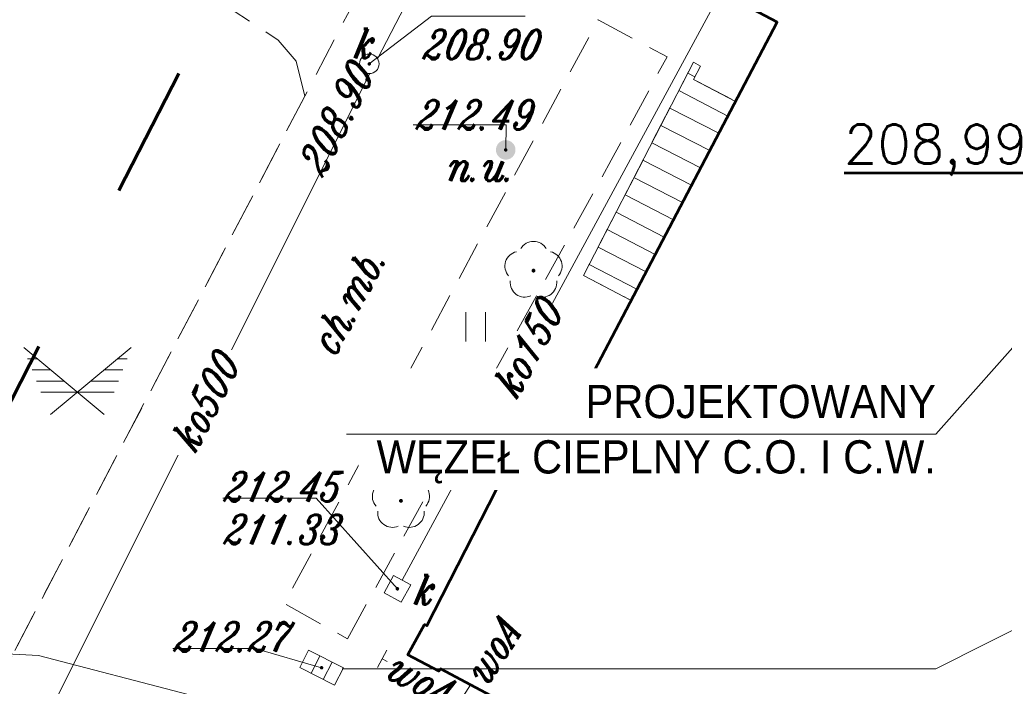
# Model space of a CAD drawing. Header units: millimetres. Extents: x -368 to -158, y 9368 to 9578.
# Tile 25 of 48: x -337 to -312, y 9540 to 9557. Entities that reach past the tile are written whole.
import ezdxf
from ezdxf.enums import TextEntityAlignment as Align

# ---------------------------------------------------------------- set-up
doc = ezdxf.new("R2010")
doc.units = ezdxf.units.MM
for name, pattern in [('Rakowicka 531_1 wstępna wersja$0$DGN Style 5', [7.845798, 3.362485, -4.483313]), ('Rakowicka 531_1 wstępna wersja$0$KTCR02-500', [1.5, 1, -0.5]), ('Rakowicka 531_1 wstępna wersja$0$PRZER2-1', [1.5, 1, -0.5]), ('Rakowicka 531_1 wstępna wersja$0$PTTU04-500', [1.5, 1, -0.5])]:
    doc.linetypes.add(name, pattern=pattern)
for name, color, linetype, lineweight in [('-- CO_opis', 11, 'Continuous', 0), ('Rakowicka 531_1 wstępna wersja$0$EGBB01', 250, 'Continuous', 0), ('Rakowicka 531_1 wstępna wersja$0$GESSCH', 250, 'Continuous', 13), ('Rakowicka 531_1 wstępna wersja$0$KTCR02', 250, 'Continuous', 0), ('Rakowicka 531_1 wstępna wersja$0$OBOP02_01', 250, 'Continuous', 0), ('Rakowicka 531_1 wstępna wersja$0$PTTU04', 250, 'Continuous', 0), ('Rakowicka 531_1 wstępna wersja$0$SUPK_01', 250, 'Continuous', 0), ('Rakowicka 531_1 wstępna wersja$0$SUPW_01', 250, 'Continuous', 0), ('Rakowicka 531_1 wstępna wersja$0$SUUS05', 250, 'Continuous', 0), ('Rakowicka 531_1 wstępna wersja$0$SUUS15_05_K', 250, 'Continuous', 0), ('Rakowicka 531_1 wstępna wersja$0$SUUS15_5a_K', 250, 'Continuous', 0), ('Rakowicka 531_1 wstępna wersja$0$SUUS30_01', 250, 'Continuous', 0), ('Rakowicka 531_1 wstępna wersja$0$SUXX_01_W', 250, 'Continuous', 0)]:
    doc.layers.add(name, color=color, linetype=linetype, lineweight=lineweight)
doc.layers.add('-- RAMKA', color=11, linetype='Continuous')
doc.layers.add('Rakowicka 531_1 wstępna wersja$0$-- pomoc', color=6, linetype='Continuous', lineweight=0, plot=False)
for name, color, linetype, lineweight, true_color in [('Rakowicka 531_1 wstępna wersja$0$GEPPGD', 7, 'Continuous', 13, 0x008000), ('Rakowicka 531_1 wstępna wersja$0$GSSCWO', 7, 'Continuous', 13, 0x0a0909), ('Rakowicka 531_1 wstępna wersja$0$GUPKSH', 7, 'Continuous', 0, 0x803300), ('Rakowicka 531_1 wstępna wersja$0$GUPKUX_O', 7, 'Continuous', 0, 0x0a0909)]:
    doc.layers.add(name, color=color, linetype=linetype, lineweight=lineweight, true_color=true_color)
doc.styles.add('INSTADT', font='arial.ttf', dxfattribs={"width": 0.9})
doc.styles.add('Rakowicka 531_1 wstępna wersja$0$Standard', font='txt.shx')
doc.styles.add('Rakowicka 531_1 wstępna wersja$0$Style-ITALIC_1250 I 0.20944', font='ITALIC_1250.shx', dxfattribs={"oblique": 12})

# ---------------------------------------------------------------- blocks, each defined once
blk = doc.blocks.new('Rakowicka 531_1 wstępna wersja$0$GUPKSH1')
at = {"layer": 'Rakowicka 531_1 wstępna wersja$0$GUPKSH', "linetype": 'Continuous', "lineweight": 13}
blk.add_hatch(color=36, dxfattribs=at).paths.add_polyline_path([(0, -0.45), (-0.11647, -0.43467), (-0.225, -0.38971), (-0.3182, -0.3182), (-0.38971, -0.225), (-0.43467, -0.11647), (-0.45, 0), (-0.43467, 0.11647), (-0.38971, 0.225), (-0.3182, 0.3182), (-0.225, 0.38971), (-0.11647, 0.43467), (0, 0.45), (0.11647, 0.43467), (0.225, 0.38971), (0.3182, 0.3182), (0.38971, 0.225), (0.43467, 0.11647), (0.45, 0), (0.43467, -0.11647), (0.38971, -0.225), (0.3182, -0.3182), (0.225, -0.38971), (0.11647, -0.43467)])
blk = doc.blocks.new('Rakowicka 531_1 wstępna wersja$0$OBOP02_01')
at = {"layer": 'Rakowicka 531_1 wstępna wersja$0$OBOP02_01', "linetype": 'Continuous', "lineweight": 13}
h = blk.add_hatch(color=96, dxfattribs=at)
edge = h.paths.add_edge_path()
edge.add_arc((0, 0), 0.05, 0, 360)
at = {"layer": 'Rakowicka 531_1 wstępna wersja$0$OBOP02_01', "color": 96, "linetype": 'Continuous', "lineweight": 13}
for centre, start, end in [((0, 0.375), 30.1471, 149.8529), ((-0.357, 0.116), 102.1471, 221.8529), ((0.357, 0.116), 318.1471, 77.8529), ((-0.22, -0.303), 174.1472, 293.8529), ((0.22, -0.303), 246.1471, 5.8529)]:
    blk.add_arc(centre, 0.375, start, end, dxfattribs=at)
blk = doc.blocks.new('Rakowicka 531_1 wstępna wersja$0$SUXX_01')
at = {"layer": 'Rakowicka 531_1 wstępna wersja$0$SUXX_01_W', "color": 5, "linetype": 'Continuous', "lineweight": 13}
blk.add_line((0, -0.25), (0, 0.25), dxfattribs=at)
blk = doc.blocks.new('Rakowicka 531_1 wstępna wersja$0$GSSCWO1')
at = {"color": 0, "flags": 128}
for points in [[(6.875, -5.72688), (-13.75, 11.46063)], [(-6.875, -5.72687), (13.75, 11.46062)], [(-12.73634, 8.56006), (-10.26932, 8.56006)], [(12.73634, 8.56006), (10.26932, 8.56006)], [(-11.58896, 5.70685), (-6.84547, 5.70685)], [(11.58896, 5.70685), (6.84547, 5.70685)], [(-10.48749, 2.85364), (-3.42162, 2.85364)], [(10.48749, 2.85364), (3.42162, 2.85364)], [(-0.00275, 0), (-9.37691, 0)], [(0.00275, 0), (9.37691, 0)]]:
    blk.add_lwpolyline(points, dxfattribs=at)
blk = doc.blocks.new('Rakowicka 531_1 wstępna wersja$0$SUUS30_01')
at = {"layer": 'Rakowicka 531_1 wstępna wersja$0$SUUS30_01', "linetype": 'Continuous', "lineweight": 13}
h = blk.add_hatch(color=250, dxfattribs=at)
edge = h.paths.add_edge_path()
edge.add_arc((0, 0), 0.25, 0, 360)
blk = doc.blocks.new('Rakowicka 531_1 wstępna wersja$0$PTTU04_01')
at = {"layer": 'Rakowicka 531_1 wstępna wersja$0$PTTU04', "color": 250, "linetype": 'Continuous', "lineweight": 13}
for p, q in [((-0.25, -0.375), (-0.25, 0.375)), ((0.25, -0.375), (0.25, 0.375))]:
    blk.add_line(p, q, dxfattribs=at)
blk = doc.blocks.new('Rakowicka 531_1 wstępna wersja$0$SUUS15_05_K')
at = {"layer": 'Rakowicka 531_1 wstępna wersja$0$SUUS15_05_K', "color": 36, "linetype": 'Continuous', "lineweight": 13}
blk.add_circle((0, 0), 0.25, dxfattribs=at)
blk = doc.blocks.new('Rakowicka 531_1 wstępna wersja$0$SUUS05')
at = {"layer": 'Rakowicka 531_1 wstępna wersja$0$SUUS05', "color": 250, "linetype": 'Continuous', "lineweight": 13}
for p, q in [((-0.175, -0.25), (-0.175, 0.25)), ((0.175, 0.25), (0.175, -0.25))]:
    blk.add_line(p, q, dxfattribs=at)
at = {"layer": 'Rakowicka 531_1 wstępna wersja$0$SUUS05', "color": 250, "linetype": 'Continuous', "lineweight": 13, "flags": 128}
blk.add_lwpolyline([(-0.5, -0.25), (0.5, -0.25), (0.5, 0.25), (-0.5, 0.25), (-0.5, -0.25)], close=True, dxfattribs=at)
blk = doc.blocks.new('Rakowicka 531_1 wstępna wersja$0$SUUS15_5a_K')
at = {"layer": 'Rakowicka 531_1 wstępna wersja$0$SUUS15_5a_K', "color": 36, "linetype": 'Continuous', "lineweight": 13, "flags": 128}
blk.add_lwpolyline([(-0.25, 0.25), (0.25, 0.25), (0.25, -0.25), (-0.25, -0.25), (-0.25, 0.25)], close=True, dxfattribs=at)
blk = doc.blocks.new('Rakowicka 531_1 wstępna wersja')
at = {"layer": 'Rakowicka 531_1 wstępna wersja$0$-- pomoc', "color": 34, "linetype": 'Continuous', "lineweight": 53}
blk.add_lwpolyline([(7425291.233, 5549123.553), (7425296.165, 5549123.553), (7425312.976, 5549121.006)], dxfattribs=at)
at = {"layer": 'Rakowicka 531_1 wstępna wersja$0$EGBB01', "color": 250, "linetype": 'Continuous', "lineweight": 53, "flags": 128}
blk.add_lwpolyline([(7425296.9, 5549108.89), (7425294.19, 5549103.78), (7425280.91, 5549110.86), (7425280.87, 5549110.8), (7425280.08, 5549111.22), (7425280.08, 5549111.22), (7425280.5, 5549112), (7425280.56, 5549111.96), (7425282.34, 5549115.45), (7425282.29, 5549115.49), (7425282.69, 5549116.26), (7425283.47, 5549115.86), (7425289.52, 5549127.41), (7425288.75, 5549127.82), (7425289.15, 5549128.57), (7425289.23, 5549128.56), (7425291.04, 5549132.02), (7425290.98, 5549132.06), (7425291.39, 5549132.84), (7425292.15, 5549132.46), (7425292.14, 5549132.4), (7425304.7, 5549125.97)], dxfattribs=at)
at = {"layer": 'Rakowicka 531_1 wstępna wersja$0$GEPPGD', "color": 250, "linetype": 'Rakowicka 531_1 wstępna wersja$0$DGN Style 5', "lineweight": 70, "flags": 128}
blk.add_lwpolyline([(7425284.958, 5549147.04), (7425252.6, 5549083.92), (7425409.418, 5549006.623), (7425423.137, 5549033.307), (7425330.222, 5549078.944), (7425348.524, 5549115.33), (7425284.958, 5549147.04)], close=True, dxfattribs=at)
at = {"layer": 'Rakowicka 531_1 wstępna wersja$0$GESSCH', "color": 250, "linetype": 'Continuous', "lineweight": 13, "flags": 128}
blk.add_lwpolyline([(7425287.38, 5549126.38), (7425284.57, 5549120.93), (7425285.79, 5549120.29), (7425285.89, 5549120.49), (7425288.46, 5549125.38), (7425287.38, 5549125.94), (7425287.56, 5549126.28), (7425287.38, 5549126.38)], close=True, dxfattribs=at)
for points in [[(7425287.235, 5549126.099), (7425287.415, 5549126.006)], [(7425287.006, 5549125.655), (7425288.264, 5549125.006)], [(7425286.777, 5549125.21), (7425288.031, 5549124.564)], [(7425286.548, 5549124.766), (7425287.798, 5549124.121)], [(7425286.319, 5549124.322), (7425287.566, 5549123.679)], [(7425286.09, 5549123.877), (7425287.333, 5549123.236)], [(7425285.86, 5549123.433), (7425287.101, 5549122.793)], [(7425285.631, 5549122.988), (7425286.868, 5549122.351)], [(7425285.402, 5549122.544), (7425286.635, 5549121.908)], [(7425285.173, 5549122.1), (7425286.403, 5549121.466)], [(7425284.944, 5549121.655), (7425286.17, 5549121.023)], [(7425284.715, 5549121.211), (7425285.937, 5549120.58)]]:
    blk.add_lwpolyline(points, dxfattribs=at)
at = {"layer": 'Rakowicka 531_1 wstępna wersja$0$GSSCWO', "color": 18, "linetype": 'Rakowicka 531_1 wstępna wersja$0$PRZER2-1', "lineweight": 13, "true_color": 0x0a0909}
blk.add_lwpolyline([(7425275.192, 5549127.989), (7425276.76, 5549126.95), (7425277.22, 5549126.41), (7425277.44, 5549125.51), (7425269.95, 5549111.19), (7425269.59, 5549110.69), (7425269.03, 5549110.29), (7425268.32, 5549110.13), (7425267.1, 5549110.45), (7425266.387, 5549110.815)], dxfattribs=at)
at = {"layer": 'Rakowicka 531_1 wstępna wersja$0$KTCR02', "color": 250, "linetype": 'Rakowicka 531_1 wstępna wersja$0$KTCR02-500', "lineweight": 13, "flags": 128}
for points in [[(7425287.926, 5549145.56), (7425278.92, 5549128.35), (7425277.44, 5549125.51), (7425269.95, 5549111.19)], [(7425275.448, 5549086.184), (7425276.78, 5549088.75), (7425276.23, 5549089.02), (7425276.64, 5549089.84), (7425277.19, 5549089.56), (7425278.66, 5549092.39), (7425278.07, 5549092.72), (7425278.43, 5549093.39), (7425279.01, 5549093.07), (7425280.49, 5549095.93), (7425279.87, 5549096.34), (7425280.32, 5549097.07), (7425280.69, 5549096.88), (7425281.18, 5549097.84), (7425282.52, 5549100.44), (7425281.72, 5549100.86), (7425280.35, 5549098.25), (7425277.67, 5549099.54), (7425279.03, 5549102.17), (7425281.32, 5549106.53), (7425282.59, 5549106.8), (7425282.96, 5549107.38), (7425285.11, 5549106.24), (7425286.058, 5549108.116), (7425280.91, 5549110.86), (7425280.87, 5549110.8), (7425280.08, 5549111.22), (7425280.5, 5549112), (7425280.56, 5549111.96), (7425282.34, 5549115.45), (7425282.29, 5549115.49), (7425282.69, 5549116.26), (7425283.47, 5549115.86), (7425285.79, 5549120.29), (7425284.57, 5549120.93), (7425287.38, 5549126.38), (7425287.56, 5549126.28), (7425287.38, 5549125.94), (7425288.457, 5549125.381), (7425289.52, 5549127.41), (7425288.75, 5549127.82), (7425289.15, 5549128.57), (7425289.23, 5549128.56), (7425291.04, 5549132.02), (7425290.98, 5549132.06), (7425289.83, 5549132.21)]]:
    blk.add_lwpolyline(points, dxfattribs=at)
blk.add_lwpolyline([(7425278.53, 5549111.63), (7425285.28, 5549123.88), (7425286.706, 5549126.519), (7425284.946, 5549127.469), (7425276.916, 5549112.534), (7425278.53, 5549111.63)], close=True, dxfattribs=at)
at = {"layer": 'Rakowicka 531_1 wstępna wersja$0$PTTU04', "color": 250, "linetype": 'Rakowicka 531_1 wstępna wersja$0$PTTU04-500', "lineweight": 13, "flags": 128}
blk.add_lwpolyline([(7425278.53, 5549111.63), (7425285.28, 5549123.88), (7425286.706, 5549126.519), (7425284.946, 5549127.469), (7425276.916, 5549112.534), (7425278.53, 5549111.63)], close=True, dxfattribs=at)
at = {"layer": 'Rakowicka 531_1 wstępna wersja$0$SUPK_01', "color": 36, "linetype": 'Continuous', "lineweight": 13, "flags": 128}
for points in [[(7425283.262, 5549134.122), (7425279.302, 5549126.472)], [(7425290.473, 5549132.669), (7425287.82, 5549127.68), (7425283.775, 5549120.221)], [(7425279.105, 5549126.09), (7425275.562, 5549119.027)], [(7425282.501, 5549117.873), (7425279.929, 5549113.13)], [(7425274.206, 5549116.325), (7425270.182, 5549108.303)]]:
    blk.add_lwpolyline(points, dxfattribs=at)
at = {"layer": 'Rakowicka 531_1 wstępna wersja$0$SUPW_01', "color": 5, "linetype": 'Continuous', "lineweight": 13, "flags": 128}
for points in [[(7425275.471, 5549109.794), (7425274.49, 5549110.2), (7425270.63, 5549111.2), (7425266.692, 5549111.409)], [(7425279.546, 5549111.053), (7425279.42, 5549111.12)], [(7425281.68, 5549110.45), (7425280.05, 5549107.9), (7425277.223, 5549109.069)]]:
    blk.add_lwpolyline(points, dxfattribs=at)
at = {"layer": 'Rakowicka 531_1 wstępna wersja$0$SUUS15_05_K', "color": 36, "linetype": 'Continuous', "lineweight": 13, "flags": 128}
for points in [[(7425279.09, 5549126.34), (7425280.678, 5549127.563), (7425283.074, 5549127.563)], [(7425282.58, 5549124.14), (7425282.59, 5549124.777), (7425280.21, 5549124.777)], [(7425279.81, 5549112.91), (7425277.73, 5549115.225), (7425275.344, 5549115.225)], [(7425277.87, 5549110.89), (7425276.173, 5549111.383), (7425274.069, 5549111.383)]]:
    blk.add_lwpolyline(points, dxfattribs=at)
at = {"layer": 'Rakowicka 531_1 wstępna wersja$0$GSSCWO', "color": 18, "linetype": 'Continuous', "lineweight": 13, "true_color": 0x0a0909, "xscale": 0.1, "yscale": 0.1, "zscale": 0.1}
blk.add_blockref('Rakowicka 531_1 wstępna wersja$0$GSSCWO1', (7425271.625, 5549117.938), dxfattribs=at)
at = {"layer": 'Rakowicka 531_1 wstępna wersja$0$OBOP02_01', "color": 96, "linetype": 'Continuous', "lineweight": 13}
for p in [(7425283.29, 5549121.05), (7425279.9, 5549115.16)]:
    blk.add_blockref('Rakowicka 531_1 wstępna wersja$0$OBOP02_01', p, dxfattribs=at)
at = {"layer": 'Rakowicka 531_1 wstępna wersja$0$PTTU04', "color": 250, "linetype": 'Continuous', "lineweight": 13}
blk.add_blockref('Rakowicka 531_1 wstępna wersja$0$PTTU04_01', (7425281.811, 5549119.611), dxfattribs=at)
at = {"layer": 'Rakowicka 531_1 wstępna wersja$0$SUUS05', "color": 250, "linetype": 'Continuous', "lineweight": 13, "rotation": 333.1778198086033}
blk.add_blockref('Rakowicka 531_1 wstępna wersja$0$SUUS05', (7425277.87, 5549110.89), dxfattribs=at)
at = {"layer": 'Rakowicka 531_1 wstępna wersja$0$SUUS15_05_K', "color": 36, "linetype": 'Continuous', "lineweight": 13}
blk.add_blockref('Rakowicka 531_1 wstępna wersja$0$SUUS15_05_K', (7425279.09, 5549126.34), dxfattribs=at)
at = {"layer": 'Rakowicka 531_1 wstępna wersja$0$SUUS15_05_K', "color": 36, "linetype": 'Continuous', "lineweight": 13, "xscale": 0.1, "yscale": 0.1, "zscale": 0.1}
for p in [(7425279.09, 5549126.34), (7425279.03, 5549125.94), (7425282.58, 5549124.14), (7425279.81, 5549112.91), (7425277.87, 5549110.89)]:
    blk.add_blockref('Rakowicka 531_1 wstępna wersja$0$GUPKSH1', p, dxfattribs=at)
at = {"layer": 'Rakowicka 531_1 wstępna wersja$0$SUUS15_5a_K', "color": 36, "linetype": 'Continuous', "lineweight": 13, "rotation": 331.3893211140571}
blk.add_blockref('Rakowicka 531_1 wstępna wersja$0$SUUS15_5a_K', (7425279.81, 5549112.91), dxfattribs=at)
at = {"layer": 'Rakowicka 531_1 wstępna wersja$0$SUUS30_01', "color": 250, "linetype": 'Continuous', "lineweight": 13, "rotation": 270}
blk.add_blockref('Rakowicka 531_1 wstępna wersja$0$SUUS30_01', (7425282.58, 5549124.14), dxfattribs=at)
at = {"layer": 'Rakowicka 531_1 wstępna wersja$0$SUXX_01_W', "color": 5, "linetype": 'Continuous', "lineweight": 13, "rotation": 331.9409103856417}
blk.add_blockref('Rakowicka 531_1 wstępna wersja$0$SUXX_01', (7425279.42, 5549111.12), dxfattribs=at)
at = {"layer": 'Rakowicka 531_1 wstępna wersja$0$-- pomoc', "color": 34, "linetype": 'Continuous', "lineweight": 53, "insert": (7425291.233, 5549124.137), "char_height": 1, "attachment_point": 4, "style": 'Rakowicka 531_1 wstępna wersja$0$Standard'}
blk.add_mtext_dynamic_manual_height_columns('208,99', width=4.932, gutter_width=5, heights=[0], dxfattribs=at)
at = {"layer": 'Rakowicka 531_1 wstępna wersja$0$EGBB01', "color": 250, "linetype": 'Continuous', "lineweight": 30, "style": 'Rakowicka 531_1 wstępna wersja$0$Style-ITALIC_1250 I 0.20944', "oblique": 12, "width": 0.8}
blk.add_text('i2', height=1.25, rotation=359.9998, dxfattribs=at).set_placement((7425292.059, 5549117.26))
at = {"layer": 'Rakowicka 531_1 wstępna wersja$0$GUPKUX_O', "color": 250, "linetype": 'Continuous', "lineweight": 13, "insert": (7425281.048, 5549123.346), "char_height": 0.75, "attachment_point": 7, "rotation": 359.9998, "line_spacing_factor": 0.6, "style": 'Rakowicka 531_1 wstępna wersja$0$Style-ITALIC_1250 I 0.20944'}
blk.add_mtext('\\H1x;\\W0.8;n.u.', dxfattribs=at)
at = {"layer": 'Rakowicka 531_1 wstępna wersja$0$KTCR02', "color": 250, "linetype": 'Continuous', "lineweight": 13, "style": 'Rakowicka 531_1 wstępna wersja$0$Style-ITALIC_1250 I 0.20944', "oblique": 12, "width": 0.8}
blk.add_text('ch.mb.', height=0.75, rotation=62.3779, dxfattribs=at).set_placement((7425278.873, 5549120.096), align=Align.CENTER)
at = {"layer": 'Rakowicka 531_1 wstępna wersja$0$SUPK_01', "color": 36, "linetype": 'Continuous', "lineweight": 13, "style": 'Rakowicka 531_1 wstępna wersja$0$Style-ITALIC_1250 I 0.20944', "oblique": 12, "width": 0.8}
for s, rotation, p in [('ko150', 62.0018, (7425283.134, 5549119.049)), ('ko500', 63.3589, (7425274.884, 5549117.676))]:
    blk.add_text(s, height=0.75, rotation=rotation, dxfattribs=at).set_placement(p, align=Align.MIDDLE_CENTER)
at = {"layer": 'Rakowicka 531_1 wstępna wersja$0$SUPW_01', "color": 5, "linetype": 'Continuous', "lineweight": 13, "style": 'Rakowicka 531_1 wstępna wersja$0$Style-ITALIC_1250 I 0.20944', "oblique": 12, "width": 0.8}
for rotation, p in [(57.4126, (7425282.235, 5549111.31)), (331.9409, (7425280.382, 5549110.607))]:
    blk.add_text('woA', height=0.75, rotation=rotation, dxfattribs=at).set_placement(p, align=Align.MIDDLE_CENTER)
at = {"layer": 'Rakowicka 531_1 wstępna wersja$0$SUUS15_05_K', "color": 36, "linetype": 'Continuous', "lineweight": 13, "char_height": 0.75, "attachment_point": 7, "line_spacing_factor": 0.6, "style": 'Rakowicka 531_1 wstępna wersja$0$Style-ITALIC_1250 I 0.20944'}
for s, insert, rotation in [('\\H1x;\\W0.8;k', (7425278.665, 5549126.489), 359.9998), ('\\H1x;\\W0.8;208.90', (7425280.439, 5549126.459), 359.9998), ('\\H1x;\\W0.8;208.90', (7425277.894, 5549123.411), 63.4347), ('\\H1x;\\W0.8;212.49', (7425280.26, 5549124.658), 359.9998), ('\\H1x;\\W0.8;212.45', (7425275.344, 5549115.147), 359.9998), ('\\H1x;\\W0.8;211.33', (7425275.344, 5549114.052), 359.9998), ('\\H1x;\\W0.8;k', (7425280.205, 5549112.51), 359.9998), ('\\H1x;\\W0.8;212.27', (7425274.069, 5549111.305), 359.9998)]:
    blk.add_mtext(s, dxfattribs=dict(at, insert=insert, rotation=rotation))

msp = doc.modelspace()

# ---------------------------------------------------------------- block references
at = {"layer": '-- RAMKA'}
msp.add_blockref('Rakowicka 531_1 wstępna wersja', (-7425607.631, -5539570.812), dxfattribs=at)

# ---------------------------------------------------------------- next in the draw order: texts
at = {"layer": '-- CO_opis', "insert": (-314.047, 9546.053), "char_height": 0.85, "attachment_point": 6, "style": 'INSTADT', "bg_fill": 3, "box_fill_scale": 1.5, "bg_fill_color": 256, "bg_fill_transparency": 0}
msp.add_mtext_dynamic_manual_height_columns('PROJEKTOWANY\\PWĘZEŁ CIEPLNY C.O. I C.W.', width=14.34413, gutter_width=1, heights=[0], dxfattribs=at)

# ---------------------------------------------------------------- next in the draw order: linework, layer by layer
at = {"layer": '-- CO_opis', "lineweight": 0}
msp.add_lwpolyline([(-329.121, 9546.053), (-314.047, 9546.053), (-309.02, 9551.719)], dxfattribs=at)
at = {"layer": '-- CO_opis', "ltscale": 5}
msp.add_lwpolyline([(-304.815, 9544.701), (-314.047, 9540.053), (-329.232, 9540.053)], dxfattribs=at)

doc.saveas('drawing.dxf')
